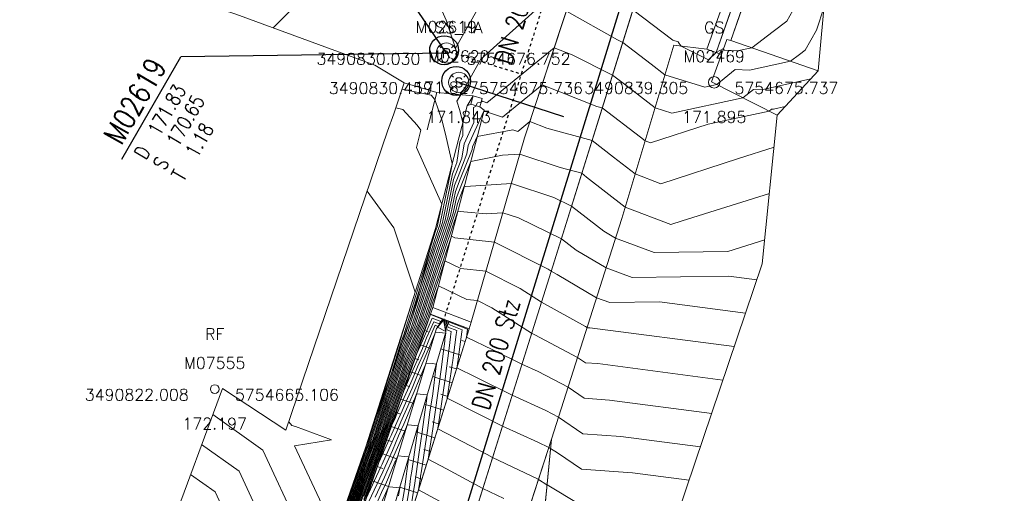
# Model space of a CAD drawing. Header units: metres. Extents: x 3490449 to 3490968, y 5754217 to 5754743.
# Tile 192 of 212: x 3490815 to 3490849, y 5754661 to 5754678. Entities that reach past the tile are written whole.
import ezdxf
from ezdxf.enums import TextEntityAlignment as Align

# ---------------------------------------------------------------- set-up
doc = ezdxf.new("R2010")
doc.units = ezdxf.units.M
doc.header["$LTSCALE"] = 0.25
doc.linetypes.add('Kartierung-07$0$AUSGEZOGEN', pattern=[0])
doc.linetypes.add('Kartierung-07$0$STRICHLINIE', pattern=[19.05, 12.7, -6.35])
for name, color, linetype, lineweight, true_color in [('Kartierung-07$0$$BOESCHUNG', 7, 'Continuous', 18, 0x82563a), ('Kartierung-07$0$$BRUCH', 7, 'Continuous', 18, 0x82563a), ('Kartierung-07$0$$HOEHEN_Haupt', 7, 'Continuous', 18, 0x82563a), ('Kartierung-07$0$$HOEHEN_Mittel', 7, 'Continuous', 18, 0x82563a), ('Kartierung-07$0$$P_INF_FL', 7, 'Kartierung-07$0$AUSGEZOGEN', 18, 0x82563a), ('Kartierung-07$0$$P_INF_H', 7, 'Kartierung-07$0$AUSGEZOGEN', 18, 0x82563a), ('Kartierung-07$0$$P_INF_H_Schacht', 7, 'Kartierung-07$0$AUSGEZOGEN', 18, 0x82563a), ('Kartierung-07$0$$P_INF_NR', 7, 'Kartierung-07$0$AUSGEZOGEN', 18, 0x82563a), ('Kartierung-07$0$$P_INF_NR_Schacht', 7, 'Kartierung-07$0$AUSGEZOGEN', 18, 0x82563a), ('Kartierung-07$0$$P_INF_X', 7, 'Kartierung-07$0$AUSGEZOGEN', 18, 0x82563a), ('Kartierung-07$0$$P_INF_Y', 7, 'Continuous', 18, 0x82563a), ('Kartierung-07$0$$PKT_GS', 7, 'Continuous', 18, 0x82563a), ('Kartierung-07$0$$PKT_RF', 7, 'Continuous', 18, 0x82563a), ('Kartierung-07$0$B_Befestigt', 7, 'Continuous', 18, 0x82563a), ('Kartierung-07$0$B_Boeschung_UK', 7, 'Continuous', 18, 0x82563a), ('Kartierung-07$0$B_Gelaendeknick', 7, 'Continuous', 18, 0x82563a), ('Kartierung-07$0$B_Mauer', 7, 'Kartierung-07$0$AUSGEZOGEN', 18, 0x82563a), ('Kartierung-07$0$B_Rinne', 7, 'Continuous', 18, 0x82563a), ('Kartierung-07$0$B_Zaun', 7, 'Kartierung-07$0$AUSGEZOGEN', 18, 0x82563a), ('Kartierung-07$0$Hilfe_DGM', 7, 'Continuous', 18, 0x82563a), ('Kartierung-07$0$SYM_GS', 7, 'Kartierung-07$0$AUSGEZOGEN', 18, 0x82563a), ('Kartierung-07$0$SYM_RF', 7, 'Kartierung-07$0$AUSGEZOGEN', 18, 0x82563a), ('Kartierung-07$0$SYM_SR_HA', 7, 'Kartierung-07$0$AUSGEZOGEN', 18, 0x82563a), ('Kartierung-07$0$SYM_SS_HA', 7, 'Kartierung-07$0$AUSGEZOGEN', 18, 0x82563a)]:
    doc.layers.add(name, color=color, linetype=linetype, lineweight=lineweight, true_color=true_color)
doc.layers.add('Kartierung-07$0$$PKT_SR_HA', color=7, linetype='Continuous', lineweight=18)
doc.layers.add('Kartierung-07$0$$PKT_SS_HA', color=7, linetype='Continuous', lineweight=18)
for name, color, linetype, true_color in [('Kartierung-07$0$B_RW-Leitung_Aus', 7, 'Kartierung-07$0$STRICHLINIE', 0x82563a), ('Kartierung-07$0$B_RW-Leitung_HA_Aus', 7, 'Kartierung-07$0$STRICHLINIE', 0x82563a), ('Kartierung-07$0$B_RW-Leitung_Schrift_Aus', 7, 'Kartierung-07$0$AUSGEZOGEN', 0x82563a), ('Kartierung-07$0$B_SW-Leitung_AUS', 7, 'Continuous', 0x82563a), ('Kartierung-07$0$B_SW_Leitung_Schrift_AUS', 7, 'Continuous', 0x82563a)]:
    doc.layers.add(name, color=color, linetype=linetype, true_color=true_color)
for name, color, linetype in [('Kartierung-07$0$B_RW_Schacht_HA', 7, 'Continuous'), ('Kartierung-07$0$B_Schachtschrift_RW_HA', 7, 'Continuous'), ('Kartierung-07$0$B_Schachtschrift_RW_HA_60Grad', 7, 'Continuous'), ('Kartierung-07$0$B_SW_Schacht_HA', 7, 'Continuous')]:
    doc.layers.add(name, color=color, linetype=linetype)
doc.styles.add('Kartierung-07$0$2', font='TXT')
doc.styles.add('Kartierung-07$0$STANDARD', font='romans.shx', dxfattribs={"width": 0.8})

# ---------------------------------------------------------------- blocks, each defined once
blk = doc.blocks.new('Kartierung-07$0$PKT_GS')
at = {"layer": 'Kartierung-07$0$SYM_GS'}
blk.add_circle((0, 0), 0.2, dxfattribs=at)
at = {"layer": 'Kartierung-07$0$$P_INF_FL', "style": 'Kartierung-07$0$STANDARD'}
blk.add_attdef('CODE', text='', height=0.8, dxfattribs=at).set_placement((0, 1.7), align=Align.CENTER)
at = {"layer": 'Kartierung-07$0$$P_INF_H', "style": 'Kartierung-07$0$STANDARD'}
blk.add_attdef('H', text='', height=0.8, dxfattribs=at).set_placement((0, -1.4), align=Align.CENTER)
at = {"layer": 'Kartierung-07$0$$P_INF_NR', "style": 'Kartierung-07$0$STANDARD'}
blk.add_attdef('NR', text='', height=0.8, dxfattribs=at).set_placement((0, 0.7), align=Align.CENTER)
at = {"layer": 'Kartierung-07$0$$P_INF_X', "style": 'Kartierung-07$0$STANDARD'}
blk.add_attdef('X', text='', height=0.8, dxfattribs=at).set_placement((-0.9, -0.4), align=Align.RIGHT)
blk.add_attdef('Y', (0.7, -0.4), '', height=0.8, dxfattribs=at)
blk = doc.blocks.new('Kartierung-07$0$PKT_RF')
at = {"layer": 'Kartierung-07$0$SYM_RF'}
blk.add_circle((0, 0), 0.15, dxfattribs=at)
at = {"layer": 'Kartierung-07$0$$P_INF_FL', "style": 'Kartierung-07$0$STANDARD'}
blk.add_attdef('CODE', text='', height=0.8, dxfattribs=at).set_placement((0, 1.7), align=Align.CENTER)
at = {"layer": 'Kartierung-07$0$$P_INF_H', "style": 'Kartierung-07$0$STANDARD'}
blk.add_attdef('H', text='', height=0.8, dxfattribs=at).set_placement((0, -1.4), align=Align.CENTER)
at = {"layer": 'Kartierung-07$0$$P_INF_NR', "style": 'Kartierung-07$0$STANDARD'}
blk.add_attdef('NR', text='', height=0.8, dxfattribs=at).set_placement((0, 0.7), align=Align.CENTER)
at = {"layer": 'Kartierung-07$0$$P_INF_X', "style": 'Kartierung-07$0$STANDARD'}
blk.add_attdef('X', text='', height=0.8, dxfattribs=at).set_placement((-0.9, -0.4), align=Align.RIGHT)
blk.add_attdef('Y', (0.7, -0.4), '', height=0.8, dxfattribs=at)
blk = doc.blocks.new('Kartierung-07$0$PKT_SS_HA')
at = {"layer": 'Kartierung-07$0$SYM_SS_HA'}
for p, q in [((-0.247, 0.247), (-0.177, 0.177)), ((0.177, 0.177), (0.247, 0.247)), ((0.177, 0.177), (0.247, 0.247)), ((-0.247, -0.247), (-0.177, -0.177)), ((0.177, -0.177), (0.247, -0.247))]:
    blk.add_line(p, q, dxfattribs=at)
blk.add_circle((0, 0), 0.35, dxfattribs=at)
at = {"layer": 'Kartierung-07$0$$P_INF_FL', "style": 'Kartierung-07$0$STANDARD'}
blk.add_attdef('CODE', text='', height=0.8, dxfattribs=at).set_placement((0, 1.7), align=Align.CENTER)
at = {"layer": 'Kartierung-07$0$$P_INF_H_Schacht', "style": 'Kartierung-07$0$STANDARD'}
blk.add_attdef('H', text='', height=0.8, dxfattribs=at).set_placement((0, -1.4), align=Align.CENTER)
at = {"layer": 'Kartierung-07$0$$P_INF_NR_Schacht', "style": 'Kartierung-07$0$STANDARD'}
blk.add_attdef('NR', text='', height=0.8, dxfattribs=at).set_placement((0, 0.7), align=Align.CENTER)
at = {"layer": 'Kartierung-07$0$$P_INF_X', "style": 'Kartierung-07$0$STANDARD'}
blk.add_attdef('X', text='', height=0.8, dxfattribs=at).set_placement((-0.9, -0.4), align=Align.RIGHT)
blk.add_attdef('Y', (0.7, -0.4), '', height=0.8, dxfattribs=at)
at = {"layer": 'Kartierung-07$0$SYM_SS_HA', "style": 'Kartierung-07$0$2'}
blk.add_text('S', height=0.35, dxfattribs=at).set_placement((0, -0.178), align=Align.CENTER)
blk = doc.blocks.new('Kartierung-07$0$PKT_SR_HA')
at = {"layer": 'Kartierung-07$0$SYM_SR_HA'}
for p, q in [((-0.247, 0.247), (-0.177, 0.177)), ((0.177, 0.177), (0.247, 0.247)), ((0.177, 0.177), (0.247, 0.247)), ((-0.247, -0.247), (-0.177, -0.177)), ((0.177, -0.177), (0.247, -0.247))]:
    blk.add_line(p, q, dxfattribs=at)
blk.add_circle((0, 0), 0.35, dxfattribs=at)
at = {"layer": 'Kartierung-07$0$$P_INF_FL', "style": 'Kartierung-07$0$STANDARD'}
blk.add_attdef('CODE', text='', height=0.8, dxfattribs=at).set_placement((0, 1.7), align=Align.CENTER)
at = {"layer": 'Kartierung-07$0$$P_INF_H_Schacht', "style": 'Kartierung-07$0$STANDARD'}
blk.add_attdef('H', text='', height=0.8, dxfattribs=at).set_placement((0, -1.4), align=Align.CENTER)
at = {"layer": 'Kartierung-07$0$$P_INF_NR_Schacht', "style": 'Kartierung-07$0$STANDARD'}
blk.add_attdef('NR', text='', height=0.8, dxfattribs=at).set_placement((0, 0.7), align=Align.CENTER)
at = {"layer": 'Kartierung-07$0$$P_INF_X', "style": 'Kartierung-07$0$STANDARD'}
blk.add_attdef('X', text='', height=0.8, dxfattribs=at).set_placement((-0.9, -0.4), align=Align.RIGHT)
blk.add_attdef('Y', (0.7, -0.4), '', height=0.8, dxfattribs=at)
at = {"layer": 'Kartierung-07$0$SYM_SR_HA', "style": 'Kartierung-07$0$2'}
blk.add_text('R', height=0.35, dxfattribs=at).set_placement((0, -0.178), align=Align.CENTER)
blk = doc.blocks.new('Kartierung-07$0$B_Schachtbeschriftung')
blk.add_line((0, 0), (8.186, 0))
at = {"style": 'Kartierung-07$0$STANDARD', "width": 0.8}
for s, p in [('D ', (0.75, -0.5)), ('S ', (0.75, -2)), ('T ', (0.75, -3.5))]:
    blk.add_text(s, height=1, dxfattribs=at).set_placement(p, align=Align.TOP_LEFT)
at = {"ltscale": 0.02, "style": 'Kartierung-07$0$STANDARD', "width": 0.8}
for tag, p, height in [('NUMMER', (0.759, 0.479), 1.5), ('DECKEL', (2.627, -1.5), 1), ('SOHLE', (2.625, -2.996), 1), ('TIEFE', (2.628, -4.501), 1)]:
    blk.add_attdef(tag, p, '', height=height, dxfattribs=at)
at = {"ltscale": 0.02, "style": 'Kartierung-07$0$STANDARD', "width": 0.8, "flags": 1}
blk.add_attdef('FOTO', (1.057, -6.131), '', height=1, dxfattribs=at)

msp = doc.modelspace()

# ---------------------------------------------------------------- linework, layer by layer
at = {"layer": 'Kartierung-07$0$$BOESCHUNG', "ltscale": 0.02}
for p, q in [((3490829.279, 5754667.13, 109.579), (3490829.4, 5754667.088, 166.824)), ((3490830.681, 5754666.755), (3490830.563, 5754666.792)), ((3490829.11, 5754666.645), (3490829.481, 5754666.516, 158.645)), ((3490830.531, 5754666.278), (3490829.843, 5754666.494)), ((3490828.943, 5754666.164, 97.028), (3490829.081, 5754666.116, 150.466)), ((3490830.382, 5754665.801), (3490830.13, 5754665.88)), ((3490828.782, 5754665.701), (3490829.19, 5754665.559, 142.287)), ((3490830.232, 5754665.324), (3490829.559, 5754665.535)), ((3490828.62, 5754665.236, 86.997), (3490828.77, 5754665.184, 134.109)), ((3490828.453, 5754664.756), (3490828.899, 5754664.601, 125.93)), ((3490830.082, 5754664.847), (3490829.836, 5754664.924)), ((3490829.932, 5754664.37), (3490829.274, 5754664.576)), ((3490828.292, 5754664.296, 76.905), (3490828.454, 5754664.24, 117.751)), ((3490828.124, 5754663.812), (3490828.608, 5754663.643, 109.572)), ((3490829.782, 5754663.893), (3490829.542, 5754663.968)), ((3490827.96, 5754663.342, 66.891), (3490828.131, 5754663.283, 101.393)), ((3490829.632, 5754663.416), (3490828.989, 5754663.618)), ((3490829.483, 5754662.939), (3490829.247, 5754663.012)), ((3490827.795, 5754662.868), (3490828.317, 5754662.686, 93.215)), ((3490829.333, 5754662.461), (3490828.705, 5754662.659)), ((3490827.638, 5754662.418, 55.244), (3490827.828, 5754662.352, 85.036)), ((3490829.183, 5754661.984), (3490828.953, 5754662.057)), ((3490827.466, 5754661.923), (3490828.026, 5754661.728, 76.857)), ((3490829.033, 5754661.507), (3490828.42, 5754661.7))]:
    msp.add_line(p, q, dxfattribs=at)
at = {"layer": 'Kartierung-07$0$$BRUCH', "ltscale": 0.02}
for p, q in [((3490839.05, 5754676.885), (3490840.929, 5754682.133)), ((3490839.367, 5754676.771), (3490841.242, 5754682.079)), ((3490839.88, 5754677.192), (3490841.572, 5754682.023)), ((3490835.1, 5754680.99), (3490832.74, 5754673.817)), ((3490833.713, 5754669.364), (3490837.24, 5754680.644)), ((3490827.552, 5754676.334), (3490822.743, 5754678.094)), ((3490836.105, 5754671.012), (3490837.905, 5754677.021)), ((3490837.905, 5754677.021), (3490839.05, 5754676.885)), ((3490839.553, 5754676.704), (3490839.738, 5754677.217)), ((3490839.88, 5754677.192), (3490839.738, 5754677.217)), ((3490842.904, 5754676.133), (3490839.88, 5754677.192)), ((3490839.05, 5754676.885), (3490839.367, 5754676.771)), ((3490839.21, 5754675.753), (3490839.553, 5754676.704)), ((3490828.572, 5754675.72), (3490827.552, 5754676.334)), ((3490828.212, 5754674.643), (3490828.572, 5754675.72)), ((3490828.572, 5754675.72), (3490829.696, 5754675.388)), ((3490841.487, 5754674.596), (3490839.21, 5754675.753)), ((3490829.696, 5754675.388), (3490829.367, 5754674.088)), ((3490830.961, 5754675.267), (3490829.696, 5754675.388)), ((3490830.753, 5754674.919), (3490830.961, 5754675.267)), ((3490830.961, 5754675.267), (3490831.266, 5754675.182)), ((3490829.65, 5754670.669), (3490830.753, 5754674.919)), ((3490831.266, 5754675.182), (3490831.185, 5754674.893)), ((3490831.334, 5754674.768), (3490829.56, 5754667.936)), ((3490831.185, 5754674.893), (3490831.334, 5754674.768)), ((3490832.74, 5754673.817), (3490830.893, 5754667.429)), ((3490833.67, 5754663.366), (3490836.105, 5754671.012)), ((3490827.241, 5754663.101), (3490829.65, 5754670.669)), ((3490833.713, 5754669.364), (3490829.668, 5754656.486)), ((3490829.56, 5754667.936), (3490829.478, 5754667.7)), ((3490829.56, 5754667.936), (3490830.893, 5754667.429)), ((3490829.478, 5754667.7), (3490825.917, 5754657.475)), ((3490830.818, 5754667.19), (3490829.478, 5754667.7)), ((3490829.933, 5754667.498), (3490829.69, 5754667.205)), ((3490830.017, 5754667.078), (3490829.933, 5754667.498)), ((3490830.818, 5754667.19), (3490830.893, 5754667.429)), ((3490829.69, 5754667.205), (3490826.659, 5754657.229)), ((3490827.059, 5754657.118), (3490830.017, 5754667.078)), ((3490827.586, 5754656.9), (3490830.818, 5754667.19)), ((3490831.287, 5754655.999), (3490833.67, 5754663.366)), ((3490832.915, 5754655.655), (3490833.67, 5754663.366)), ((3490825.347, 5754657.663), (3490827.241, 5754663.101))]:
    msp.add_line(p, q, dxfattribs=at)
at = {"layer": 'Kartierung-07$0$$HOEHEN_Haupt', "ltscale": 0.02}
for points in [[(3490826.376, 5754660.445), (3490827.233, 5754662.89), (3490827.291, 5754663.045), (3490827.329, 5754663.146), (3490827.359, 5754663.224), (3490827.883, 5754664.909), (3490827.909, 5754664.976), (3490827.94, 5754665.058), (3490828.472, 5754666.774), (3490828.507, 5754666.863), (3490828.546, 5754666.965), (3490828.554, 5754666.988), (3490829.646, 5754670.538), (3490829.69, 5754670.668), (3490829.706, 5754670.717), (3490829.869, 5754671.513), (3490828.992, 5754673.478), (3490829.151, 5754674.081), (3490829.015, 5754674.257), (3490828.524, 5754674.8), (3490828.281, 5754674.851)], [(3490826.604, 5754660.619), (3490827.212, 5754662.354), (3490827.418, 5754662.902), (3490827.554, 5754663.261), (3490827.658, 5754663.537), (3490828.004, 5754664.649), (3490828.11, 5754664.925), (3490828.237, 5754665.257), (3490828.573, 5754666.34), (3490828.745, 5754666.779), (3490828.939, 5754667.274), (3490828.978, 5754667.387), (3490829.61, 5754669.442), (3490830.021, 5754670.661), (3490830.175, 5754671.119), (3490830.345, 5754671.951), (3490830.513, 5754672.376), (3490830.92, 5754673.406), (3490830.933, 5754673.496), (3490831.097, 5754673.855), (3490832.328, 5754674.096), (3490832.504, 5754674.035), (3490832.925, 5754674.379), (3490833.504, 5754674.149), (3490835.074, 5754673.717), (3490835.821, 5754673.142), (3490836.569, 5754672.56), (3490837.453, 5754672.222), (3490840.143, 5754673.102), (3490841.376, 5754673.489)], [(3490826.831, 5754660.793), (3490827.19, 5754661.818), (3490827.546, 5754662.758), (3490827.778, 5754663.375), (3490827.957, 5754663.849), (3490828.125, 5754664.39), (3490828.311, 5754664.873), (3490828.534, 5754665.456), (3490828.674, 5754665.906), (3490828.983, 5754666.695), (3490829.331, 5754667.584), (3490829.402, 5754667.787), (3490829.573, 5754668.346), (3490829.978, 5754669.547), (3490830.534, 5754669.279), (3490831.401, 5754669.186), (3490832.581, 5754668.587), (3490833.321, 5754668.116), (3490834.844, 5754667.27), (3490834.902, 5754667.236), (3490834.922, 5754667.228), (3490834.996, 5754667.229), (3490840, 5754666.575)], [(3490827.169, 5754661.282), (3490827.673, 5754662.615), (3490828.003, 5754663.49), (3490828.12, 5754663.802), (3490828.266, 5754664.123), (3490828.295, 5754664.189), (3490828.572, 5754664.807), (3490828.804, 5754665.324), (3490828.903, 5754665.563), (3490829.031, 5754665.871), (3490829.267, 5754666.406), (3490829.381, 5754666.687), (3490829.529, 5754667.05), (3490829.643, 5754667.314), (3490829.735, 5754667.278), (3490829.921, 5754667.513), (3490830.006, 5754667.48), (3490830.047, 5754667.163), (3490830.2, 5754667.104), (3490830.177, 5754666.915), (3490830.122, 5754666.523), (3490830.077, 5754666.172), (3490830.044, 5754665.912), (3490829.986, 5754665.458), (3490829.742, 5754663.807), (3490829.74, 5754663.788), (3490829.731, 5754663.728), (3490831.444, 5754662.838), (3490831.631, 5754662.737), (3490833.21, 5754661.98), (3490833.22, 5754661.974), (3490833.508, 5754661.788), (3490833.515, 5754661.784), (3490834.656, 5754661.098)], [(3490827.54, 5754660.966), (3490827.787, 5754661.524), (3490827.953, 5754661.88), (3490828.118, 5754662.261), (3490828.25, 5754662.566), (3490828.269, 5754662.605), (3490828.35, 5754662.795), (3490828.596, 5754662.767), (3490828.732, 5754662.753), (3490828.674, 5754662.342), (3490828.639, 5754662.09), (3490828.623, 5754661.98), (3490828.563, 5754661.552), (3490828.501, 5754661.164)], [(3490814.089, 5754651.266), (3490814.805, 5754651.151), (3490815.314, 5754650.958), (3490816.607, 5754650.458), (3490818.574, 5754650.203), (3490819.443, 5754653.785), (3490819.454, 5754653.819), (3490819.461, 5754653.874), (3490820.661, 5754655.559), (3490821.831, 5754657.99), (3490822.21, 5754659.258), (3490822.624, 5754660.242), (3490822.02, 5754661.538), (3490821.17, 5754662.143)]]:
    msp.add_lwpolyline(points, dxfattribs=at)
at = {"layer": 'Kartierung-07$0$$HOEHEN_Mittel', "ltscale": 0.02}
for points in [[(3490826.923, 5754680.543), (3490824.035, 5754677.621)], [(3490831.845, 5754679.576), (3490830.346, 5754676.925), (3490830.02, 5754677.89), (3490829.585, 5754678.9)], [(3490842.758, 5754679.533), (3490841.823, 5754677.858), (3490841.342, 5754677.494), (3490840.606, 5754676.938), (3490840.105, 5754676.828), (3490839.651, 5754676.85), (3490839.629, 5754676.915), (3490839.367, 5754676.771), (3490839.102, 5754676.52), (3490838.162, 5754676.99), (3490838.095, 5754677.083), (3490838.051, 5754677.143), (3490837.872, 5754677.201), (3490836.492, 5754678.252)], [(3490826.467, 5754660.514), (3490827.224, 5754662.675), (3490827.342, 5754662.987), (3490827.419, 5754663.192), (3490827.478, 5754663.349), (3490827.931, 5754664.805), (3490827.989, 5754664.956), (3490828.059, 5754665.137), (3490828.512, 5754666.6), (3490828.602, 5754666.83), (3490828.703, 5754667.089), (3490828.724, 5754667.147), (3490829.631, 5754670.099), (3490829.822, 5754670.665), (3490829.894, 5754670.878), (3490830.24, 5754672.569), (3490830.284, 5754672.682), (3490830.393, 5754672.957), (3490830.499, 5754673.66), (3490830.605, 5754673.892), (3490830.6, 5754674.328), (3490830.498, 5754674.766), (3490830.389, 5754675.08), (3490830.526, 5754675.309), (3490831.222, 5754676.542), (3490833.427, 5754678.521)], [(3490834.185, 5754678.208), (3490835.959, 5754677.208), (3490836.138, 5754677.118), (3490837.12, 5754676.369), (3490837.599, 5754676), (3490838.982, 5754675.573), (3490839.391, 5754675.661), (3490840.036, 5754676.177), (3490840.523, 5754676.154), (3490841.95, 5754676.467), (3490842.255, 5754676.698), (3490842.455, 5754676.849), (3490842.843, 5754677.545), (3490843.107, 5754678.359)], [(3490826.512, 5754660.549), (3490827.22, 5754662.568), (3490827.367, 5754662.959), (3490827.464, 5754663.215), (3490827.538, 5754663.412), (3490827.955, 5754664.753), (3490828.029, 5754664.945), (3490828.118, 5754665.177), (3490828.532, 5754666.513), (3490828.649, 5754666.813), (3490828.782, 5754667.15), (3490828.809, 5754667.227), (3490829.624, 5754669.88), (3490829.888, 5754670.664), (3490829.987, 5754670.958), (3490830.275, 5754672.363), (3490830.361, 5754672.58), (3490830.568, 5754673.107), (3490830.644, 5754673.606), (3490830.981, 5754674.343), (3490830.975, 5754674.861), (3490831.035, 5754674.902), (3490831.107, 5754675.023), (3490831.226, 5754675.037), (3490831.283, 5754675.079), (3490831.432, 5754675.028), (3490833.765, 5754676.931), (3490834.386, 5754676.685), (3490835.783, 5754675.985), (3490836.239, 5754675.637), (3490837.256, 5754674.854), (3490837.839, 5754674.673), (3490840.299, 5754675.2), (3490840.664, 5754675.493), (3490840.94, 5754675.479), (3490842.647, 5754675.854)], [(3490826.558, 5754660.584), (3490827.216, 5754662.461), (3490827.393, 5754662.93), (3490827.509, 5754663.238), (3490827.598, 5754663.474), (3490827.98, 5754664.701), (3490828.07, 5754664.935), (3490828.178, 5754665.217), (3490828.552, 5754666.427), (3490828.697, 5754666.796), (3490828.86, 5754667.212), (3490828.893, 5754667.307), (3490829.617, 5754669.661), (3490829.954, 5754670.663), (3490830.081, 5754671.038), (3490830.31, 5754672.157), (3490830.437, 5754672.478), (3490830.744, 5754673.256), (3490830.788, 5754673.551), (3490831.321, 5754674.716), (3490831.39, 5754674.73), (3490831.968, 5754674.532), (3490833.345, 5754675.655), (3490835.242, 5754674.902), (3490835.429, 5754674.851), (3490836.753, 5754673.831), (3490836.912, 5754673.707), (3490837.1, 5754673.635), (3490839.091, 5754674.286), (3490841.206, 5754674.739), (3490841.292, 5754674.808), (3490841.358, 5754674.805), (3490841.762, 5754674.894)], [(3490826.421, 5754660.479), (3490827.228, 5754662.783), (3490827.317, 5754663.016), (3490827.374, 5754663.169), (3490827.419, 5754663.287), (3490827.907, 5754664.857), (3490827.949, 5754664.966), (3490827.999, 5754665.098), (3490828.492, 5754666.687), (3490828.554, 5754666.846), (3490828.625, 5754667.027), (3490828.639, 5754667.068), (3490829.638, 5754670.318), (3490829.756, 5754670.667), (3490829.8, 5754670.797), (3490830.205, 5754672.775), (3490830.208, 5754672.785), (3490830.217, 5754672.807), (3490830.234, 5754672.921), (3490830.02, 5754673.841), (3490829.89, 5754674.401), (3490829.634, 5754675.143), (3490829.501, 5754675.29), (3490828.498, 5754675.499)], [(3490826.649, 5754660.654), (3490827.207, 5754662.247), (3490827.444, 5754662.873), (3490827.599, 5754663.284), (3490827.718, 5754663.599), (3490828.028, 5754664.597), (3490828.15, 5754664.915), (3490828.297, 5754665.297), (3490828.593, 5754666.253), (3490828.792, 5754666.762), (3490829.017, 5754667.336), (3490829.063, 5754667.467), (3490829.602, 5754669.223), (3490830.087, 5754670.66), (3490830.268, 5754671.199), (3490830.38, 5754671.745), (3490830.589, 5754672.273), (3490830.873, 5754672.993), (3490831.968, 5754673.208), (3490832.576, 5754673.248), (3490833.974, 5754672.789), (3490834.72, 5754672.584), (3490834.888, 5754672.454), (3490836.225, 5754671.413), (3490837.805, 5754670.808), (3490838.196, 5754670.936), (3490841.215, 5754671.884)], [(3490826.695, 5754660.688), (3490827.203, 5754662.139), (3490827.469, 5754662.844), (3490827.644, 5754663.307), (3490827.778, 5754663.662), (3490828.052, 5754664.545), (3490828.19, 5754664.904), (3490828.356, 5754665.337), (3490828.613, 5754666.167), (3490828.84, 5754666.745), (3490829.096, 5754667.398), (3490829.147, 5754667.547), (3490829.595, 5754669.003), (3490830.153, 5754670.658), (3490830.362, 5754671.279), (3490830.415, 5754671.539), (3490830.649, 5754672.132), (3490830.698, 5754672.127), (3490832.282, 5754672.233), (3490833.752, 5754671.75), (3490834.365, 5754671.45), (3490835.481, 5754670.582), (3490835.891, 5754670.339), (3490837.227, 5754669.844), (3490839.774, 5754669.878), (3490841.054, 5754670.279)], [(3490826.33, 5754660.41), (3490827.237, 5754662.997), (3490827.266, 5754663.073), (3490827.285, 5754663.123), (3490827.299, 5754663.162), (3490827.858, 5754664.96), (3490827.868, 5754664.987), (3490827.881, 5754665.018), (3490828.451, 5754666.86), (3490828.459, 5754666.88), (3490828.468, 5754666.903), (3490828.47, 5754666.908), (3490828.947, 5754668.459), (3490828.206, 5754670.697), (3490827.291, 5754671.966)], [(3490826.74, 5754660.723), (3490827.199, 5754662.032), (3490827.495, 5754662.816), (3490827.689, 5754663.33), (3490827.837, 5754663.724), (3490828.077, 5754664.493), (3490828.23, 5754664.894), (3490828.416, 5754665.376), (3490828.633, 5754666.08), (3490828.888, 5754666.728), (3490829.174, 5754667.46), (3490829.232, 5754667.627), (3490829.588, 5754668.784), (3490830.219, 5754670.657), (3490830.426, 5754671.27), (3490830.638, 5754671.25), (3490831.404, 5754671.178), (3490831.988, 5754671.217), (3490832.531, 5754671.039), (3490834.011, 5754670.316), (3490834.52, 5754669.92), (3490835.561, 5754669.305), (3490836.459, 5754668.972), (3490839.814, 5754669.016), (3490840.782, 5754668.889)], [(3490826.786, 5754660.758), (3490827.195, 5754661.925), (3490827.52, 5754662.787), (3490827.733, 5754663.353), (3490827.897, 5754663.787), (3490828.101, 5754664.442), (3490828.271, 5754664.884), (3490828.475, 5754665.416), (3490828.654, 5754665.993), (3490828.935, 5754666.712), (3490829.253, 5754667.522), (3490829.317, 5754667.707), (3490829.581, 5754668.565), (3490830.202, 5754670.409), (3490830.326, 5754670.349), (3490831.695, 5754670.202), (3490833.557, 5754669.257), (3490833.659, 5754669.192), (3490833.869, 5754669.075), (3490835.232, 5754668.27), (3490835.69, 5754668.1), (3490837.405, 5754668.123), (3490840.391, 5754667.732)], [(3490826.877, 5754660.828), (3490827.186, 5754661.71), (3490827.571, 5754662.73), (3490827.823, 5754663.398), (3490828.017, 5754663.912), (3490828.149, 5754664.338), (3490828.351, 5754664.863), (3490828.594, 5754665.496), (3490828.694, 5754665.82), (3490829.03, 5754666.678), (3490829.41, 5754667.646), (3490829.486, 5754667.866), (3490829.566, 5754668.127), (3490829.755, 5754668.686), (3490830.741, 5754668.21), (3490831.107, 5754668.17), (3490831.605, 5754667.918), (3490832.983, 5754667.04), (3490833.09, 5754666.981), (3490834.573, 5754666.201), (3490834.844, 5754666.014), (3490835.272, 5754665.985), (3490839.609, 5754665.417)], [(3490826.922, 5754660.863), (3490827.182, 5754661.603), (3490827.596, 5754662.701), (3490827.868, 5754663.421), (3490828.077, 5754663.974), (3490828.174, 5754664.286), (3490828.391, 5754664.853), (3490828.653, 5754665.536), (3490828.714, 5754665.733), (3490829.078, 5754666.661), (3490829.422, 5754667.538), (3490829.485, 5754667.684), (3490829.888, 5754667.526), (3490829.898, 5754667.539), (3490830.139, 5754667.447), (3490830.142, 5754667.427), (3490830.767, 5754667.183), (3490830.765, 5754667.167), (3490830.728, 5754666.904), (3490831.643, 5754666.465), (3490832.645, 5754665.964), (3490833.207, 5754665.711), (3490834.243, 5754665.166), (3490834.799, 5754664.784), (3490835.674, 5754664.723), (3490839.219, 5754664.26)], [(3490826.968, 5754660.897), (3490827.178, 5754661.496), (3490827.622, 5754662.673), (3490827.913, 5754663.444), (3490828.137, 5754664.037), (3490828.198, 5754664.234), (3490828.431, 5754664.843), (3490828.713, 5754665.576), (3490828.735, 5754665.646), (3490828.988, 5754666.293), (3490829.131, 5754666.618), (3490829.146, 5754666.654), (3490829.164, 5754666.699), (3490829.538, 5754667.561), (3490829.837, 5754667.443), (3490829.905, 5754667.53), (3490830.095, 5754667.458), (3490830.11, 5754667.339), (3490830.578, 5754667.156), (3490830.569, 5754667.083), (3490830.424, 5754666.047), (3490830.421, 5754666.022), (3490830.418, 5754666.003), (3490830.414, 5754665.97), (3490830.396, 5754665.846), (3490831.049, 5754665.516), (3490832.307, 5754664.888), (3490833.473, 5754664.363), (3490833.914, 5754664.132), (3490834.754, 5754663.555), (3490836.076, 5754663.462), (3490838.828, 5754663.102)], [(3490827.174, 5754661.389), (3490827.647, 5754662.644), (3490827.958, 5754663.467), (3490828.196, 5754664.099), (3490828.222, 5754664.182), (3490828.472, 5754664.832), (3490828.554, 5754665.047), (3490828.764, 5754665.514), (3490828.794, 5754665.587), (3490828.833, 5754665.682), (3490829.199, 5754666.512), (3490829.263, 5754666.67), (3490829.347, 5754666.875), (3490829.591, 5754667.437), (3490829.786, 5754667.361), (3490829.913, 5754667.521), (3490830.051, 5754667.469), (3490830.079, 5754667.251), (3490830.389, 5754667.13), (3490830.373, 5754666.999), (3490830.273, 5754666.285), (3490830.249, 5754666.097), (3490830.231, 5754665.958), (3490830.2, 5754665.714), (3490830.063, 5754664.787), (3490831.157, 5754664.236), (3490831.969, 5754663.813), (3490833.196, 5754663.26), (3490833.577, 5754663.079), (3490833.638, 5754663.039), (3490833.877, 5754662.896), (3490834.709, 5754662.325), (3490836.478, 5754662.201), (3490838.437, 5754661.945)], [(3490829.928, 5754667.504), (3490829.962, 5754667.491), (3490830.013, 5754667.096), (3490829.727, 5754667.25), (3490829.928, 5754667.504)], [(3490832.02, 5754661.313), (3490831.293, 5754661.661), (3490830.034, 5754662.339), (3490829.398, 5754662.67), (3490829.559, 5754663.731), (3490829.603, 5754664.058), (3490829.771, 5754665.202), (3490829.857, 5754665.867), (3490829.905, 5754666.247), (3490829.971, 5754666.762), (3490829.981, 5754666.831), (3490830.007, 5754667.046), (3490829.778, 5754667.065), (3490829.651, 5754667.077), (3490829.499, 5754666.703), (3490829.334, 5754666.299), (3490829.229, 5754666.061), (3490829.012, 5754665.539), (3490828.844, 5754665.134), (3490828.684, 5754664.778), (3490828.494, 5754664.353), (3490828.362, 5754664.044), (3490828.141, 5754663.556), (3490828.113, 5754663.491), (3490828.054, 5754663.354), (3490827.701, 5754662.587), (3490827.7, 5754662.585), (3490827.699, 5754662.583), (3490827.687, 5754662.556), (3490827.165, 5754661.174)], [(3490827.253, 5754661.311), (3490827.762, 5754662.407), (3490827.805, 5754662.504), (3490827.838, 5754662.582), (3490828.108, 5754663.167), (3490828.244, 5754663.485), (3490828.309, 5754663.636), (3490828.458, 5754663.964), (3490828.693, 5754664.517), (3490828.797, 5754664.749), (3490828.885, 5754664.944), (3490829.122, 5754665.515), (3490829.326, 5754666.006), (3490829.533, 5754665.987), (3490829.689, 5754665.973), (3490829.669, 5754665.822), (3490829.557, 5754664.945), (3490829.463, 5754664.308), (3490829.377, 5754663.674), (3490829.166, 5754662.275), (3490829.139, 5754662.081), (3490829.134, 5754662.05), (3490829.132, 5754662.037), (3490829.125, 5754661.986), (3490829.066, 5754661.611), (3490830.645, 5754660.756)], [(3490827.337, 5754661.18), (3490827.826, 5754662.231), (3490827.909, 5754662.423), (3490827.976, 5754662.576), (3490828.161, 5754662.98), (3490828.375, 5754663.478), (3490828.477, 5754663.717), (3490828.554, 5754663.885), (3490828.892, 5754664.68), (3490828.91, 5754664.72), (3490828.925, 5754664.754), (3490829.001, 5754664.936), (3490829.25, 5754664.911), (3490829.37, 5754664.899), (3490829.343, 5754664.689), (3490829.324, 5754664.559), (3490829.196, 5754663.617), (3490829.078, 5754662.836), (3490828.984, 5754662.168), (3490828.969, 5754662.064), (3490828.963, 5754662.018), (3490828.938, 5754661.841), (3490828.781, 5754660.854)], [(3490814.122, 5754650.869), (3490814.679, 5754650.78), (3490815.498, 5754650.47), (3490816.488, 5754650.087), (3490819.501, 5754649.696), (3490820.165, 5754652.43), (3490822.285, 5754652.259), (3490822.488, 5754653.481), (3490822.592, 5754654.511), (3490822.954, 5754655.019), (3490823.291, 5754655.72), (3490824.066, 5754658.314), (3490824.914, 5754660.329), (3490823.677, 5754662.982), (3490821.938, 5754664.219)], [(3490824.571, 5754663.964), (3490824.683, 5754663.845), (3490824.8, 5754663.803), (3490826.055, 5754663.347), (3490824.77, 5754663.137), (3490826.059, 5754660.373), (3490824.994, 5754657.842), (3490824.37, 5754655.754), (3490824.28, 5754655.096), (3490824.224, 5754654.693), (3490824.068, 5754653.555), (3490823.994, 5754653.317), (3490823.994, 5754653.315), (3490823.469, 5754651.617), (3490823.466, 5754651.61), (3490823.466, 5754651.608), (3490823.464, 5754651.603), (3490823.422, 5754651.49), (3490820.519, 5754651.725), (3490819.965, 5754649.443), (3490816.429, 5754649.902), (3490815.59, 5754650.226), (3490814.616, 5754650.595), (3490814.138, 5754650.671)], [(3490827.562, 5754661.352), (3490827.889, 5754662.056), (3490828.014, 5754662.342), (3490828.113, 5754662.571), (3490828.215, 5754662.792), (3490828.507, 5754663.472), (3490828.646, 5754663.797), (3490828.65, 5754663.806), (3490828.675, 5754663.865), (3490828.703, 5754663.863), (3490829.051, 5754663.826), (3490829.015, 5754663.56), (3490828.991, 5754663.397), (3490828.829, 5754662.255), (3490828.804, 5754662.077), (3490828.793, 5754661.999), (3490828.75, 5754661.696), (3490828.641, 5754661.009)], [(3490814.105, 5754651.067), (3490814.742, 5754650.966), (3490815.406, 5754650.714), (3490816.548, 5754650.273), (3490819.037, 5754649.95), (3490819.811, 5754653.136), (3490820.849, 5754653.052), (3490820.949, 5754653.651), (3490821, 5754654.155), (3490821.807, 5754655.289), (3490822.561, 5754656.855), (3490823.138, 5754658.786), (3490823.769, 5754660.286), (3490822.849, 5754662.26), (3490821.554, 5754663.181)], [(3490827.676, 5754660.937), (3490828.012, 5754661.696), (3490828.016, 5754661.704), (3490828.025, 5754661.725), (3490828.056, 5754661.721), (3490828.414, 5754661.679), (3490828.375, 5754661.407)]]:
    msp.add_lwpolyline(points, dxfattribs=at)
at = {"layer": 'Kartierung-07$0$B_Befestigt', "ltscale": 0.02}
for points, elevation in [([(3490833.67, 5754663.366), (3490836.105, 5754671.012), (3490837.905, 5754677.021), (3490839.05, 5754676.885), (3490840.929, 5754682.133), (3490839.674, 5754682.625), (3490842.322, 5754690.439), (3490845.141, 5754699.36), (3490845.685, 5754701.313), (3490847.151, 5754706.251), (3490848.723, 5754710.221)], 170.626), ([(3490836.949, 5754690.087), (3490836.05, 5754686.882), (3490836.811, 5754686.1), (3490835.1, 5754680.99), (3490832.74, 5754673.817)], 172.789), ([(3490828.212, 5754674.643), (3490828.572, 5754675.72), (3490827.552, 5754676.334), (3490822.743, 5754678.094)], 172.032), ([(3490842.904, 5754676.133), (3490839.88, 5754677.192), (3490839.738, 5754677.217)], 171.729), ([(3490828.572, 5754675.72), (3490829.696, 5754675.388)], 171.866), ([(3490830.961, 5754675.267), (3490829.696, 5754675.388), (3490829.367, 5754674.088)], 171.731), ([(3490832.74, 5754673.817), (3490830.893, 5754667.429)], 171.456), ([(3490831.287, 5754655.999), (3490833.67, 5754663.366)], 169.959), ([(3490832.915, 5754655.655), (3490833.67, 5754663.366)], 167.342)]:
    msp.add_lwpolyline(points, dxfattribs=dict(at, elevation=elevation))
for points in [[(3490830.818, 5754667.19), (3490830.893, 5754667.429)], [(3490827.586, 5754656.9), (3490830.818, 5754667.19)]]:
    msp.add_lwpolyline(points, dxfattribs=at)
at = {"layer": 'Kartierung-07$0$B_Boeschung_UK', "ltscale": 0.02, "elevation": 170.403}
msp.add_lwpolyline([(3490830.017, 5754667.078), (3490829.933, 5754667.498), (3490829.69, 5754667.205)], dxfattribs=at)
at = {"layer": 'Kartierung-07$0$B_Boeschung_UK', "ltscale": 0.02}
msp.add_lwpolyline([(3490829.69, 5754667.205), (3490826.659, 5754657.229), (3490824.763, 5754650.887), (3490822.463, 5754644.01), (3490820.458, 5754638.494), (3490820.625, 5754638.188), (3490820.921, 5754638.309), (3490822.979, 5754643.865), (3490825.099, 5754650.724), (3490827.059, 5754657.118), (3490830.017, 5754667.078)], dxfattribs=at)
at = {"layer": 'Kartierung-07$0$B_Gelaendeknick', "ltscale": 0.02}
for points, elevation in [([(3490833.713, 5754669.364), (3490837.24, 5754680.644), (3490840.359, 5754691.086), (3490843.45, 5754701.75), (3490846.347, 5754710.241), (3490849.405, 5754715.066), (3490851.935, 5754717.655)], 171.116), ([(3490839.367, 5754676.771), (3490841.242, 5754682.079)], 171.9), ([(3490833.713, 5754669.364), (3490829.668, 5754656.486)], 171.116)]:
    msp.add_lwpolyline(points, dxfattribs=dict(at, elevation=elevation))
at = {"layer": 'Kartierung-07$0$B_Mauer', "ltscale": 0.02, "elevation": 171.731}
for points in [[(3490830.961, 5754675.267), (3490830.88, 5754674.978), (3490830.753, 5754674.919)], [(3490831.266, 5754675.182), (3490830.961, 5754675.267)]]:
    msp.add_lwpolyline(points, dxfattribs=at)
at = {"layer": 'Kartierung-07$0$B_Mauer', "ltscale": 0.02}
for points in [[(3490830.753, 5754674.919), (3490829.65, 5754670.669)], [(3490831.185, 5754674.893), (3490830.88, 5754674.978)], [(3490831.185, 5754674.893), (3490831.266, 5754675.182)], [(3490831.334, 5754674.768), (3490829.56, 5754667.936), (3490829.478, 5754667.7)], [(3490831.185, 5754674.893), (3490831.334, 5754674.768)], [(3490829.65, 5754670.669), (3490828.985, 5754668.11), (3490827.241, 5754663.101)], [(3490829.56, 5754667.936), (3490830.893, 5754667.429)], [(3490829.478, 5754667.7), (3490825.917, 5754657.475), (3490824.033, 5754651.424), (3490819.618, 5754638.275), (3490819.333, 5754637.402), (3490819.251, 5754637.402), (3490816.465, 5754638.38)], [(3490830.818, 5754667.19), (3490829.478, 5754667.7)], [(3490827.241, 5754663.101), (3490825.347, 5754657.663), (3490823.462, 5754651.609), (3490819.048, 5754638.464), (3490818.945, 5754638.145), (3490816.664, 5754638.946)]]:
    msp.add_lwpolyline(points, dxfattribs=at)
at = {"layer": 'Kartierung-07$0$B_Rinne', "ltscale": 0.02}
for points, elevation in [([(3490839.88, 5754677.192), (3490841.572, 5754682.023)], 171.729), ([(3490839.05, 5754676.885), (3490839.367, 5754676.771)], 170.626), ([(3490839.367, 5754676.771), (3490839.553, 5754676.704)], 170.626)]:
    msp.add_lwpolyline(points, dxfattribs=dict(at, elevation=elevation))
at = {"layer": 'Kartierung-07$0$B_RW-Leitung_Aus', "ltscale": 0.02}
msp.add_line((3490835.897, 5754686.421), (3490829.933, 5754667.498), dxfattribs=at)
at = {"layer": 'Kartierung-07$0$B_RW-Leitung_HA_Aus', "ltscale": 0.01}
msp.add_line((3490829.952, 5754676.849), (3490832.622, 5754676.029), dxfattribs=at)
at = {"layer": 'Kartierung-07$0$B_RW_Schacht_HA', "ltscale": 0.02}
msp.add_circle((3490829.952, 5754676.849), 0.5, dxfattribs=at)
at = {"layer": 'Kartierung-07$0$B_Schachtschrift_RW_HA', "ltscale": 0.02}
msp.add_lwpolyline([(3490830.03, 5754676.752), (3490826.481, 5754681.993)], dxfattribs=at)
at = {"layer": 'Kartierung-07$0$B_Schachtschrift_RW_HA_60Grad', "ltscale": 0.02}
msp.add_lwpolyline([(3490830.03, 5754676.752), (3490820.835, 5754676.623)], dxfattribs=at)
at = {"layer": 'Kartierung-07$0$B_SW-Leitung_AUS', "ltscale": 0.02}
for p, q in [((3490839.116, 5754688.312, 172.724), (3490822.951, 5754635.759)), ((3490830.459, 5754675.736, 171.843), (3490834.089, 5754674.553))]:
    msp.add_line(p, q, dxfattribs=at)
at = {"layer": 'Kartierung-07$0$B_SW_Schacht_HA', "ltscale": 0.02}
msp.add_circle((3490830.369, 5754675.785), 0.5, dxfattribs=at)
at = {"layer": 'Kartierung-07$0$B_Zaun', "ltscale": 0.02}
for p, q in [((3490839.553, 5754676.704), (3490839.738, 5754677.217)), ((3490839.21, 5754675.753), (3490839.553, 5754676.704)), ((3490841.487, 5754674.596), (3490839.21, 5754675.753))]:
    msp.add_line(p, q, dxfattribs=at)
at = {"layer": 'Kartierung-07$0$Hilfe_DGM', "ltscale": 0.02}
for points in [[(3490872.465, 5754705.678), (3490856.422, 5754708.658), (3490849.327, 5754709.908), (3490849.637, 5754708.026), (3490850.382, 5754707.819), (3490847.774, 5754697.299), (3490846.936, 5754693.825), (3490846.882, 5754693.694), (3490846.434, 5754692.023), (3490850.458, 5754688.819), (3490848.51, 5754686.064), (3490846.232, 5754683.793), (3490843.425, 5754681.84), (3490842.904, 5754676.133), (3490841.487, 5754674.596), (3490840.97, 5754669.445), (3490837.471, 5754659.086)], [(3490820.437, 5754660.159), (3490822.272, 5754665.123), (3490824.473, 5754663.675), (3490827.996, 5754674.041), (3490828.212, 5754674.643), (3490828.572, 5754675.72), (3490827.552, 5754676.334), (3490822.743, 5754678.094), (3490819.64, 5754679.122), (3490820.629, 5754682.04), (3490820.496, 5754682.076), (3490820.354, 5754682.124), (3490819.234, 5754682.499), (3490816.27, 5754683.492), (3490815.612, 5754683.712), (3490808.839, 5754684.658), (3490804.075, 5754687.055), (3490798.395, 5754685.221), (3490784.943, 5754690.45)]]:
    msp.add_lwpolyline(points, dxfattribs=at)

# ---------------------------------------------------------------- block references
at = {"layer": 'Kartierung-07$0$$PKT_GS'}
ref = msp.add_blockref('Kartierung-07$0$PKT_GS', (3490839.305, 5754675.737, 171.895), dxfattribs=at)
ref.add_attrib('Y', '5754675.737', (3490840.005, 5754675.337, 171.895), dxfattribs={"layer": 'Kartierung-07$0$$P_INF_X', "height": 0.4, "style": 'Kartierung-07$0$STANDARD'})
ref.add_attrib('X', '3490839.305', dxfattribs={"layer": 'Kartierung-07$0$$P_INF_X', "height": 0.4, "style": 'Kartierung-07$0$STANDARD'}).set_placement((3490838.405, 5754675.337, 171.895), align=Align.RIGHT)
ref.add_attrib('H', '171.895', dxfattribs={"layer": 'Kartierung-07$0$$P_INF_H', "height": 0.4, "style": 'Kartierung-07$0$STANDARD'}).set_placement((3490839.305, 5754674.337, 171.895), align=Align.CENTER)
ref.add_attrib('CODE', 'GS', dxfattribs={"layer": 'Kartierung-07$0$$P_INF_FL', "height": 0.4, "style": 'Kartierung-07$0$STANDARD'}).set_placement((3490839.305, 5754677.437, 171.895), align=Align.CENTER)
ref.add_attrib('NR', 'M02469', dxfattribs={"layer": 'Kartierung-07$0$$P_INF_NR', "height": 0.4, "style": 'Kartierung-07$0$STANDARD'}).set_placement((3490839.305, 5754676.437, 171.895), align=Align.CENTER)
at = {"layer": 'Kartierung-07$0$$PKT_RF'}
ref = msp.add_blockref('Kartierung-07$0$PKT_RF', (3490822.008, 5754665.106, 172.197), dxfattribs=at)
ref.add_attrib('Y', '5754665.106', (3490822.708, 5754664.706, 172.197), dxfattribs={"layer": 'Kartierung-07$0$$P_INF_Y', "height": 0.4, "style": 'Kartierung-07$0$STANDARD'})
ref.add_attrib('X', '3490822.008', dxfattribs={"layer": 'Kartierung-07$0$$P_INF_X', "height": 0.4, "style": 'Kartierung-07$0$STANDARD'}).set_placement((3490821.108, 5754664.706, 172.197), align=Align.RIGHT)
ref.add_attrib('H', '172.197', dxfattribs={"layer": 'Kartierung-07$0$$P_INF_H', "height": 0.4, "style": 'Kartierung-07$0$STANDARD'}).set_placement((3490822.008, 5754663.706, 172.197), align=Align.CENTER)
ref.add_attrib('CODE', 'RF', dxfattribs={"layer": 'Kartierung-07$0$$P_INF_FL', "height": 0.4, "style": 'Kartierung-07$0$STANDARD'}).set_placement((3490822.008, 5754666.806, 172.197), align=Align.CENTER)
ref.add_attrib('NR', 'M07555', dxfattribs={"layer": 'Kartierung-07$0$$P_INF_NR', "height": 0.4, "style": 'Kartierung-07$0$STANDARD'}).set_placement((3490822.008, 5754665.806, 172.197), align=Align.CENTER)
at = {"layer": 'Kartierung-07$0$$PKT_SR_HA'}
ref = msp.add_blockref('Kartierung-07$0$PKT_SR_HA', (3490830.03, 5754676.752, 171.827), dxfattribs=at)
ref.add_attrib('Y', '5754676.752', (3490830.73, 5754676.352, 171.827), dxfattribs={"layer": 'Kartierung-07$0$$P_INF_X', "height": 0.4, "style": 'Kartierung-07$0$STANDARD'})
ref.add_attrib('X', '3490830.030', dxfattribs={"layer": 'Kartierung-07$0$$P_INF_X', "height": 0.4, "style": 'Kartierung-07$0$STANDARD'}).set_placement((3490829.13, 5754676.352, 171.827), align=Align.RIGHT)
ref.add_attrib('H', '171.827', dxfattribs={"layer": 'Kartierung-07$0$$P_INF_H_Schacht', "height": 0.4, "style": 'Kartierung-07$0$STANDARD'}).set_placement((3490830.03, 5754675.352, 171.827), align=Align.CENTER)
ref.add_attrib('CODE', 'SR_HA', dxfattribs={"layer": 'Kartierung-07$0$$P_INF_FL', "height": 0.4, "style": 'Kartierung-07$0$STANDARD'}).set_placement((3490830.03, 5754678.452, 171.827), align=Align.CENTER)
ref.add_attrib('NR', 'M02619', dxfattribs={"layer": 'Kartierung-07$0$$P_INF_NR_Schacht', "height": 0.4, "style": 'Kartierung-07$0$STANDARD'}).set_placement((3490830.03, 5754677.452, 171.827), align=Align.CENTER)
at = {"layer": 'Kartierung-07$0$$PKT_SS_HA'}
ref = msp.add_blockref('Kartierung-07$0$PKT_SS_HA', (3490830.459, 5754675.736, 171.843), dxfattribs=at)
ref.add_attrib('Y', '5754675.736', (3490831.159, 5754675.336, 171.843), dxfattribs={"layer": 'Kartierung-07$0$$P_INF_X', "height": 0.4, "style": 'Kartierung-07$0$STANDARD'})
ref.add_attrib('X', '3490830.459', dxfattribs={"layer": 'Kartierung-07$0$$P_INF_X', "height": 0.4, "style": 'Kartierung-07$0$STANDARD'}).set_placement((3490829.559, 5754675.336, 171.843), align=Align.RIGHT)
ref.add_attrib('H', '171.843', dxfattribs={"layer": 'Kartierung-07$0$$P_INF_H_Schacht', "height": 0.4, "style": 'Kartierung-07$0$STANDARD'}).set_placement((3490830.459, 5754674.336, 171.843), align=Align.CENTER)
ref.add_attrib('CODE', 'SS_HA', dxfattribs={"layer": 'Kartierung-07$0$$P_INF_FL', "height": 0.4, "style": 'Kartierung-07$0$STANDARD'}).set_placement((3490830.459, 5754677.436, 171.843), align=Align.CENTER)
ref.add_attrib('NR', 'M02620', dxfattribs={"layer": 'Kartierung-07$0$$P_INF_NR_Schacht', "height": 0.4, "style": 'Kartierung-07$0$STANDARD'}).set_placement((3490830.459, 5754676.436, 171.843), align=Align.CENTER)
at = {"layer": 'Kartierung-07$0$B_Schachtschrift_RW_HA_60Grad', "ltscale": 0.02, "xscale": 0.4999999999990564, "yscale": 0.4999999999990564, "zscale": 0.4999999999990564, "rotation": 59.99999999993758}
msp.add_blockref('Kartierung-07$0$B_Schachtbeschriftung', (3490818.788, 5754673.079), dxfattribs=at).add_auto_attribs({'NUMMER': 'M02619', 'DECKEL': '171.83', 'SOHLE': '170.65', 'TIEFE': '1.18'})

# ---------------------------------------------------------------- texts
at = {"layer": 'Kartierung-07$0$B_RW-Leitung_Schrift_Aus', "ltscale": 0.02, "style": 'Kartierung-07$0$STANDARD', "width": 0.8}
msp.add_text('DN 200 B', height=0.625, rotation=73, dxfattribs=at).set_placement((3490832.278, 5754676.31))
at = {"layer": 'Kartierung-07$0$B_SW_Leitung_Schrift_AUS', "ltscale": 0.02, "style": 'Kartierung-07$0$STANDARD', "width": 0.8}
msp.add_text('DN 200 Stz', height=0.625, rotation=73.934, dxfattribs=at).set_placement((3490831.501, 5754664.333))

doc.saveas('drawing.dxf')
